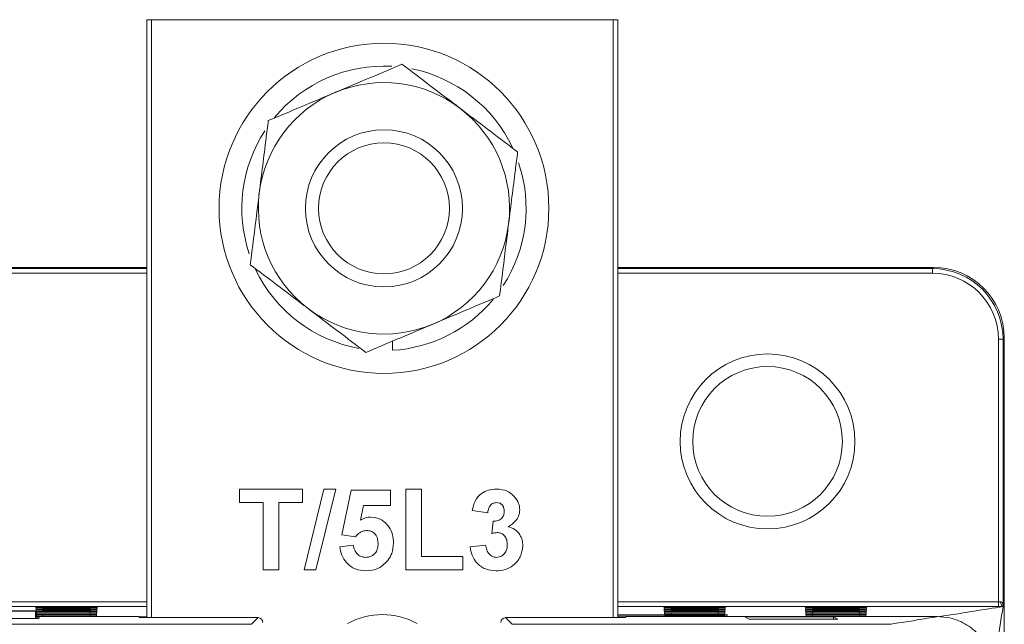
# Model space of a CAD drawing. Header units: inches. Extents: x 2954 to 6480, y 249 to 2776.
# Tile 49 of 105: x 3719 to 3782, y 1557 to 1596. Entities that reach past the tile are written whole.
import ezdxf

# ---------------------------------------------------------------- set-up
doc = ezdxf.new("R2010")
doc.units = ezdxf.units.IN
doc.header["$MEASUREMENT"] = 0
doc.layers.add('PWR_0300HP', color=7, linetype='Continuous')

# ---------------------------------------------------------------- blocks, each defined once
blk = doc.blocks.new('SSW07_FRAME 4')
at = {"lineweight": 9}
for p, q in [((35.111, 58.725), (35.111, 66.333)), ((35.111, 66.333), (35.171, 66.333)), ((41.051, 66.333), (35.171, 66.333)), ((35.171, 66.333), (35.171, 58.725)), ((41.051, 66.333), (41.111, 66.333)), ((41.051, 58.725), (41.051, 66.333)), ((41.111, 66.333), (41.111, 58.725)), ((26.031, 63.182), (35.111, 63.182)), ((26.031, 63.167), (35.111, 63.167)), ((35.111, 63.107), (26.031, 63.107)), ((41.111, 63.182), (45.131, 63.182)), ((41.111, 63.167), (45.116, 63.167)), ((45.116, 63.107), (41.111, 63.107)), ((45.116, 63.167), (45.131, 63.182)), ((45.116, 63.167), (45.116, 63.107)), ((38.241, 62.127), (38.241, 62.243)), ((46.016, 62.267), (45.956, 62.267)), ((45.956, 58.926), (45.956, 62.267)), ((46.031, 62.282), (46.016, 62.267)), ((46.016, 62.267), (46.016, 58.881)), ((46.031, 62.282), (46.031, 4.051)), ((36.291, 60.361), (37.094, 60.361)), ((36.291, 60.189), (36.291, 60.361)), ((37.094, 60.361), (37.094, 60.189)), ((37.116, 59.333), (37.367, 60.361)), ((37.516, 60.361), (37.265, 59.333)), ((37.367, 60.361), (37.516, 60.361)), ((37.595, 59.779), (37.713, 60.347)), ((37.713, 60.347), (38.214, 60.347)), ((38.214, 60.347), (38.214, 60.15)), ((38.411, 60.361), (38.609, 60.361)), ((38.411, 59.333), (38.411, 60.361)), ((38.609, 60.361), (38.609, 59.504)), ((36.594, 60.189), (36.291, 60.189)), ((36.594, 59.333), (36.594, 60.189)), ((36.791, 60.189), (36.791, 59.333)), ((37.094, 60.189), (36.791, 60.189)), ((37.872, 60.15), (37.831, 59.966)), ((38.214, 60.15), (37.872, 60.15)), ((39.452, 60.058), (39.254, 60.087)), ((39.504, 59.793), (39.523, 59.952)), ((37.767, 59.755), (37.595, 59.779)), ((37.568, 59.627), (37.739, 59.649)), ((39.228, 59.625), (39.425, 59.649)), ((38.609, 59.504), (39.136, 59.504)), ((39.136, 59.504), (39.136, 59.333)), ((36.791, 59.333), (36.594, 59.333)), ((37.265, 59.333), (37.116, 59.333)), ((39.136, 59.333), (38.411, 59.333)), ((26.031, 58.926), (35.111, 58.926)), ((35.111, 58.866), (26.031, 58.866)), ((33.696, 58.813), (31.709, 58.813)), ((33.696, 58.813), (33.695, 58.809)), ((33.696, 58.713), (33.696, 58.813)), ((33.697, 58.864), (33.698, 58.849)), ((33.698, 58.843), (33.7, 58.828)), ((33.7, 58.822), (33.701, 58.807)), ((34.388, 58.864), (33.787, 58.864)), ((33.787, 58.848), (33.787, 58.864)), ((34.388, 58.843), (33.787, 58.843)), ((33.787, 58.827), (33.787, 58.843)), ((34.388, 58.822), (33.787, 58.822)), ((33.787, 58.807), (33.787, 58.822)), ((33.788, 58.848), (34.388, 58.848)), ((33.788, 58.827), (34.388, 58.827)), ((34.388, 58.848), (34.388, 58.864)), ((34.388, 58.827), (34.388, 58.843)), ((34.388, 58.807), (34.388, 58.822)), ((34.474, 58.807), (34.475, 58.822)), ((34.475, 58.828), (34.477, 58.843)), ((34.477, 58.849), (34.479, 58.864)), ((41.111, 58.926), (45.956, 58.926)), ((45.956, 58.866), (41.111, 58.866)), ((41.697, 58.864), (41.698, 58.849)), ((41.698, 58.843), (41.7, 58.828)), ((41.7, 58.822), (41.701, 58.807)), ((42.388, 58.864), (41.787, 58.864)), ((41.787, 58.848), (41.787, 58.864)), ((42.388, 58.843), (41.787, 58.843)), ((41.787, 58.827), (41.787, 58.843)), ((42.388, 58.822), (41.787, 58.822)), ((41.787, 58.807), (41.787, 58.822)), ((41.788, 58.848), (42.388, 58.848)), ((41.788, 58.827), (42.388, 58.827)), ((42.388, 58.848), (42.388, 58.864)), ((42.388, 58.827), (42.388, 58.843)), ((42.388, 58.807), (42.388, 58.822)), ((42.474, 58.807), (42.475, 58.822)), ((42.475, 58.828), (42.477, 58.843)), ((42.477, 58.849), (42.479, 58.864)), ((43.497, 58.864), (43.498, 58.849)), ((43.498, 58.843), (43.5, 58.828)), ((43.5, 58.822), (43.501, 58.807)), ((44.188, 58.864), (43.588, 58.864)), ((43.588, 58.848), (43.588, 58.864)), ((43.588, 58.848), (44.188, 58.848)), ((44.188, 58.843), (43.588, 58.843)), ((43.588, 58.827), (43.588, 58.843)), ((43.588, 58.827), (44.188, 58.827)), ((44.188, 58.822), (43.588, 58.822)), ((43.588, 58.807), (43.588, 58.822)), ((44.188, 58.848), (44.188, 58.864)), ((44.188, 58.827), (44.188, 58.843)), ((44.188, 58.807), (44.188, 58.822)), ((44.274, 58.807), (44.275, 58.822)), ((44.275, 58.828), (44.277, 58.843)), ((44.277, 58.849), (44.279, 58.864)), ((45.956, 58.926), (45.956, 58.866)), ((33.727, 58.713), (31.698, 58.713)), ((33.695, 58.809), (31.71, 58.809)), ((33.695, 58.809), (33.694, 58.713)), ((33.696, 58.738), (35.013, 58.738)), ((33.696, 58.724), (33.75, 58.724)), ((33.702, 58.801), (33.703, 58.786)), ((33.704, 58.78), (33.705, 58.765)), ((33.706, 58.759), (33.707, 58.744)), ((33.75, 58.724), (33.727, 58.713)), ((34.388, 58.801), (33.787, 58.801)), ((34.388, 58.78), (33.787, 58.78)), ((34.388, 58.759), (33.787, 58.759)), ((33.787, 58.738), (33.787, 58.759)), ((33.788, 58.807), (34.388, 58.807)), ((33.788, 58.786), (34.388, 58.786)), ((33.788, 58.765), (34.388, 58.765)), ((33.788, 58.744), (34.388, 58.744)), ((34.388, 58.786), (34.388, 58.801)), ((34.388, 58.765), (34.388, 58.78)), ((34.388, 58.744), (34.388, 58.759)), ((34.468, 58.744), (34.469, 58.759)), ((34.47, 58.765), (34.471, 58.78)), ((34.472, 58.786), (34.473, 58.801)), ((35.013, 58.738), (35.013, 58.725)), ((35.111, 58.733), (35.013, 58.733)), ((35.013, 58.725), (36.528, 58.725)), ((36.444, 58.641), (36.529, 58.725)), ((36.529, 58.725), (36.528, 58.725)), ((39.679, 58.725), (39.764, 58.641)), ((39.68, 58.725), (39.679, 58.725)), ((39.68, 58.725), (41.213, 58.725)), ((41.111, 58.761), (42.506, 58.761)), ((42.505, 58.755), (41.111, 58.755)), ((41.213, 58.733), (41.111, 58.733)), ((41.213, 58.725), (41.213, 58.738)), ((41.213, 58.738), (45.181, 58.738)), ((41.702, 58.801), (41.703, 58.786)), ((41.704, 58.78), (41.705, 58.765)), ((41.706, 58.752), (41.707, 58.744)), ((42.388, 58.801), (41.787, 58.801)), ((42.388, 58.78), (41.787, 58.78)), ((41.787, 58.755), (41.787, 58.78)), ((41.788, 58.807), (42.388, 58.807)), ((41.788, 58.786), (42.388, 58.786)), ((41.788, 58.765), (42.388, 58.765)), ((42.388, 58.752), (41.788, 58.752)), ((41.788, 58.744), (41.788, 58.752)), ((41.788, 58.744), (42.388, 58.744)), ((42.388, 58.786), (42.388, 58.801)), ((42.388, 58.765), (42.388, 58.78)), ((42.388, 58.744), (42.388, 58.752)), ((42.468, 58.744), (42.469, 58.752)), ((42.47, 58.765), (42.471, 58.78)), ((42.472, 58.786), (42.473, 58.801)), ((42.506, 58.761), (42.505, 58.755)), ((43.857, 58.733), (42.728, 58.733)), ((42.728, 58.733), (42.78, 58.707)), ((42.78, 58.707), (43.91, 58.707)), ((43.502, 58.801), (43.503, 58.786)), ((43.504, 58.78), (43.505, 58.765)), ((43.506, 58.759), (43.507, 58.744)), ((43.588, 58.807), (44.188, 58.807)), ((44.188, 58.801), (43.588, 58.801)), ((43.588, 58.786), (43.588, 58.801)), ((43.588, 58.786), (44.188, 58.786)), ((44.188, 58.78), (43.588, 58.78)), ((43.588, 58.765), (43.588, 58.78)), ((43.588, 58.765), (44.188, 58.765)), ((44.188, 58.759), (43.588, 58.759)), ((43.588, 58.744), (43.588, 58.759)), ((43.588, 58.744), (44.188, 58.744)), ((43.91, 58.707), (43.857, 58.733)), ((43.857, 58.733), (43.857, 58.707)), ((44.188, 58.786), (44.188, 58.801)), ((44.188, 58.765), (44.188, 58.78)), ((44.188, 58.744), (44.188, 58.759)), ((44.268, 58.744), (44.269, 58.759)), ((44.27, 58.765), (44.271, 58.78)), ((44.272, 58.786), (44.273, 58.801)), ((36.444, 58.641), (31.725, 58.641)), ((36.445, 58.641), (36.444, 58.641)), ((39.764, 58.641), (39.763, 58.641)), ((44.59, 58.641), (39.764, 58.641))]:
    blk.add_line(p, q, dxfattribs=at)
at = {"lineweight": 9, "flags": 128}
for points in [[(45.985, 58.926), (45.986, 58.915), (45.987, 58.903), (45.99, 58.893), (45.994, 58.884), (45.998, 58.877), (46.003, 58.871), (46.009, 58.868), (46.014, 58.866)], [(46.014, 58.866), (46.015, 58.866), (46.016, 58.867)]]:
    blk.add_lwpolyline(points, dxfattribs=at)
at = {"lineweight": 9}
for centre, radius in [((38.131, 63.933), 2.1), ((38.131, 63.933), 1), ((38.131, 63.933), 0.834), ((43.016, 60.967), 1.113), ((43.016, 60.967), 0.953)]:
    blk.add_circle(centre, radius, dxfattribs=at)
for centre, radius, start, end in [((38.131, 63.933), 1.81, 86.8492, 140.3518), ((38.131, 63.933), 1.81, 25.3237, 78.8453), ((38.131, 63.933), 1.6, 52.8589, 112.8589), ((38.131, 63.933), 1.6, 112.8589, 172.8589), ((38.131, 63.933), 1.6, 352.8589, 52.8589), ((38.131, 63.933), 1.81, 147.0213, 198.6471), ((38.131, 63.933), 1.81, 327.0893, 18.7205), ((38.131, 63.933), 1.6, 172.8589, 232.8589), ((38.131, 63.933), 1.6, 292.8589, 352.8589), ((38.131, 63.933), 1.81, 205.4623, 259.8548), ((38.131, 63.933), 1.81, 273.4842, 320.2142), ((38.131, 63.933), 1.6, 232.8589, 292.8589), ((38.111, 57.833), 0.93, 61.6355, 118.4106)]:
    blk.add_arc(centre, radius, start, end, dxfattribs=at)
for centre, major_axis, ratio, start_param, end_param in [((45.116, 62.267), (0.636, 0.636), 0.999976, 5.497801, 7.06857), ((45.116, 62.267), (-0.594, -0.594), 0.999973, 2.356208, 3.926977), ((45.131, 62.282), (-0.636, -0.636), 0.999973, 2.356208, 3.926977), ((33.786, 58.864), (0.091, 0), 0.005236, 1.55677, 3.313726), ((33.786, 58.843), (0.0892, 0), 0.005236, 1.556627, 3.315485), ((33.786, 58.822), (0.0873, 0), 0.005236, 1.556479, 3.3173), ((33.788, 58.849), (0.0897, 0), 0.005236, 3.142051, 4.712389), ((33.788, 58.828), (0.0879, 0), 0.005236, 3.142051, 4.712389), ((34.388, 58.864), (0.091, 0), 0.005236, 6.282727, 7.853982), ((34.388, 58.849), (0.0897, 0), 0.005236, 4.712389, 6.282727), ((34.388, 58.843), (0.0892, 0), 0.005236, 6.282727, 7.853982), ((34.388, 58.828), (0.0879, 0), 0.005236, 4.712389, 6.282727), ((34.388, 58.822), (0.0873, 0), 0.005236, 6.282727, 7.853982), ((41.786, 58.864), (0.091, 0), 0.005236, 1.55677, 3.313726), ((41.786, 58.843), (0.0892, 0), 0.005236, 1.556627, 3.315485), ((41.786, 58.822), (0.0873, 0), 0.005236, 1.556479, 3.3173), ((41.788, 58.849), (0.0897, 0), 0.005236, 3.142051, 4.712389), ((41.788, 58.828), (0.0879, 0), 0.005236, 3.142051, 4.712389), ((42.388, 58.864), (0.091, 0), 0.005236, 6.282727, 7.853982), ((42.388, 58.849), (0.0897, 0), 0.005236, 4.712389, 6.282727), ((42.388, 58.843), (0.0892, 0), 0.005236, 6.282727, 7.853982), ((42.388, 58.828), (0.0879, 0), 0.005236, 4.712389, 6.282727), ((42.388, 58.822), (0.0873, 0), 0.005236, 6.282727, 7.853982), ((43.588, 58.864), (0.091, 0), 0.005236, 1.570796, 3.142051), ((43.588, 58.849), (0.0897, 0), 0.005236, 3.142051, 4.712389), ((43.588, 58.843), (0.0892, 0), 0.005236, 1.570796, 3.142051), ((43.588, 58.828), (0.0879, 0), 0.005236, 3.142051, 4.712389), ((43.588, 58.822), (0.0873, 0), 0.005236, 1.570796, 3.142051), ((44.188, 58.864), (0.091, 0), 0.005236, 6.282727, 7.853982), ((44.188, 58.849), (0.0897, 0), 0.005236, 4.712389, 6.282727), ((44.188, 58.843), (0.0892, 0), 0.005236, 6.282727, 7.853982), ((44.188, 58.828), (0.0879, 0), 0.005236, 4.712389, 6.282727), ((44.188, 58.822), (0.0873, 0), 0.005236, 6.282727, 7.853982), ((45.956, 58.927), (0.06, 0), 0.010472, 4.712389, 5.219012), ((45.956, 58.867), (0.12, 0), 0.005236, 4.712389, 5.219012), ((33.786, 58.801), (0.0855, 0), 0.005236, 1.556326, 3.319173), ((33.786, 58.78), (0.0837, 0), 0.005236, 1.556169, 3.321107), ((33.788, 58.807), (0.086, 0), 0.005236, 3.142051, 4.712389), ((33.786, 58.759), (0.0818, 0), 0.005236, 1.556006, 3.323106), ((33.788, 58.786), (0.0842, 0), 0.005236, 3.142051, 4.712389), ((33.788, 58.765), (0.0824, 0), 0.005236, 3.142051, 4.712389), ((33.788, 58.744), (0.0805, 0), 0.005236, 3.142051, 4.712389), ((34.388, 58.807), (0.086, 0), 0.005236, 4.712389, 6.282727), ((34.388, 58.801), (0.0855, 0), 0.005236, 6.282727, 7.853982), ((34.388, 58.786), (0.0842, 0), 0.005236, 4.712389, 6.282727), ((34.388, 58.78), (0.0837, 0), 0.005236, 6.282727, 7.853982), ((34.388, 58.765), (0.0824, 0), 0.005236, 4.712389, 6.282727), ((34.388, 58.759), (0.0818, 0), 0.005236, 6.282727, 7.853982), ((34.388, 58.744), (0.0805, 0), 0.005236, 4.712389, 6.282727), ((36.528, 58.664), (0.0233, 0.0563), 0.982871, 5.099017, 6.669664), ((39.68, 58.664), (-0.0233, 0.0563), 0.982871, 5.896707, 7.467354), ((41.786, 58.801), (0.0855, 0), 0.005236, 1.556326, 3.319173), ((41.786, 58.78), (0.0837, 0), 0.005236, 1.556169, 3.321107), ((41.788, 58.807), (0.086, 0), 0.005236, 3.142051, 4.712389), ((41.788, 58.786), (0.0842, 0), 0.005236, 3.142051, 4.712389), ((41.788, 58.765), (0.0824, 0), 0.005236, 3.142051, 4.712389), ((41.788, 58.752), (0.0812, 0), 0.005236, 1.570796, 3.142051), ((41.788, 58.744), (0.0805, 0), 0.005236, 3.142051, 4.712389), ((42.388, 58.807), (0.086, 0), 0.005236, 4.712389, 6.282727), ((42.388, 58.801), (0.0855, 0), 0.005236, 6.282727, 7.853982), ((42.388, 58.786), (0.0842, 0), 0.005236, 4.712389, 6.282727), ((42.388, 58.78), (0.0837, 0), 0.005236, 6.282727, 7.853982), ((42.388, 58.765), (0.0824, 0), 0.005236, 4.712389, 6.282727), ((42.388, 58.752), (0.0812, 0), 0.005236, 6.282727, 7.853982), ((42.388, 58.744), (0.0805, 0), 0.005236, 4.712389, 6.282727), ((43.588, 58.807), (0.086, 0), 0.005236, 3.142051, 4.712389), ((43.588, 58.801), (0.0855, 0), 0.005236, 1.570796, 3.142051), ((43.588, 58.786), (0.0842, 0), 0.005236, 3.142051, 4.712389), ((43.588, 58.78), (0.0837, 0), 0.005236, 1.570796, 3.142051), ((43.588, 58.765), (0.0824, 0), 0.005236, 3.142051, 4.712389), ((43.588, 58.759), (0.0818, 0), 0.005236, 1.570796, 3.142051), ((43.588, 58.744), (0.0805, 0), 0.005236, 3.142051, 4.712389), ((44.188, 58.807), (0.086, 0), 0.005236, 4.712389, 6.282727), ((44.188, 58.801), (0.0855, 0), 0.005236, 6.282727, 7.853982), ((44.188, 58.786), (0.0842, 0), 0.005236, 4.712389, 6.282727), ((44.188, 58.78), (0.0837, 0), 0.005236, 6.282727, 7.853982), ((44.188, 58.765), (0.0824, 0), 0.005236, 4.712389, 6.282727), ((44.188, 58.759), (0.0818, 0), 0.005236, 6.282727, 7.853982), ((44.188, 58.744), (0.0805, 0), 0.005236, 4.712389, 6.282727)]:
    blk.add_ellipse(centre, major_axis=major_axis, ratio=ratio, start_param=start_param, end_param=end_param, dxfattribs=at)
for points, knots in [([(37.509, 65.408), (37.529, 65.416), (37.682, 65.48), (37.97, 65.602), (38.23, 65.711), (38.36, 65.766)], [0, 0, 0, 0, 0.070087, 0.530781, 1, 1, 1, 1]), ([(38.36, 65.766), (38.48, 65.676), (38.721, 65.493), (38.971, 65.304), (39.097, 65.209)], [0, 0, 0, 0, 0.495458, 1, 1, 1, 1]), ([(36.658, 65.049), (36.796, 65.107), (37.075, 65.225), (37.364, 65.346), (37.509, 65.408)], [0, 0, 0, 0, 0.495459, 1, 1, 1, 1]), ([(39.097, 65.209), (39.114, 65.195), (39.246, 65.095), (39.496, 64.907), (39.72, 64.737), (39.833, 64.651)], [0, 0, 0, 0, 0.070087, 0.530785, 1, 1, 1, 1]), ([(36.658, 65.049), (36.648, 64.972), (36.611, 64.673), (36.572, 64.363), (36.543, 64.132)], [0, 0, 0, 0, 0.257548, 1, 1, 1, 1]), ([(39.833, 64.651), (39.824, 64.574), (39.786, 64.275), (39.747, 63.965), (39.718, 63.734)], [0, 0, 0, 0, 0.257553, 1, 1, 1, 1]), ([(36.543, 64.132), (36.533, 64.049), (36.494, 63.738), (36.456, 63.436), (36.428, 63.215)], [0, 0, 0, 0, 0.2686342, 1, 1, 1, 1]), ([(39.718, 63.734), (39.708, 63.651), (39.669, 63.341), (39.631, 63.039), (39.604, 62.818)], [0, 0, 0, 0, 0.268634, 1, 1, 1, 1]), ([(37.165, 62.658), (37.147, 62.671), (37.015, 62.771), (36.766, 62.96), (36.542, 63.13), (36.428, 63.215)], [0, 0, 0, 0, 0.070084, 0.530781, 1, 1, 1, 1]), ([(39.604, 62.818), (39.465, 62.759), (39.186, 62.642), (38.898, 62.52), (38.752, 62.459)], [0, 0, 0, 0, 0.495458, 1, 1, 1, 1]), ([(37.901, 62.1), (37.782, 62.191), (37.54, 62.373), (37.291, 62.562), (37.165, 62.658)], [0, 0, 0, 0, 0.495458, 1, 1, 1, 1]), ([(38.752, 62.459), (38.732, 62.45), (38.579, 62.386), (38.291, 62.264), (38.032, 62.155), (37.901, 62.1)], [0, 0, 0, 0, 0.070085, 0.530783, 1, 1, 1, 1]), ([(39.254, 60.087), (39.264, 60.129), (39.283, 60.212), (39.362, 60.306), (39.463, 60.353), (39.529, 60.358), (39.563, 60.361)], [0, 0, 0, 0, 0.280743, 0.559227, 0.779465, 1, 1, 1, 1]), ([(39.563, 60.361), (39.611, 60.357), (39.697, 60.349), (39.761, 60.293), (39.79, 60.268)], [0, 0, 0, 0, 0.5597444, 1, 1, 1, 1]), ([(39.79, 60.268), (39.812, 60.24), (39.852, 60.189), (39.857, 60.125), (39.86, 60.097)], [0, 0, 0, 0, 0.55964, 1, 1, 1, 1]), ([(39.564, 60.189), (39.547, 60.187), (39.511, 60.181), (39.464, 60.131), (39.457, 60.086), (39.452, 60.058)], [0, 0, 0, 0, 0.279326, 0.559402, 1, 1, 1, 1]), ([(39.523, 59.952), (39.543, 59.953), (39.584, 59.954), (39.633, 59.986), (39.659, 60.032), (39.661, 60.064), (39.662, 60.08)], [0, 0, 0, 0, 0.28039, 0.558756, 0.7791, 1, 1, 1, 1]), ([(39.662, 60.08), (39.661, 60.095), (39.659, 60.126), (39.636, 60.164), (39.601, 60.186), (39.577, 60.188), (39.564, 60.189)], [0, 0, 0, 0, 0.28044, 0.559763, 0.779658, 1, 1, 1, 1]), ([(39.86, 60.097), (39.857, 60.071), (39.852, 60.02), (39.803, 59.939), (39.747, 59.903), (39.712, 59.881)], [0, 0, 0, 0, 0.280017, 0.560062, 1, 1, 1, 1]), ([(37.831, 59.966), (37.853, 59.978), (37.893, 60), (37.938, 60.003), (37.958, 60.005)], [0, 0, 0, 0, 0.559883, 1, 1, 1, 1]), ([(37.958, 60.005), (38.005, 59.998), (38.098, 59.986), (38.195, 59.891), (38.246, 59.782), (38.251, 59.709), (38.253, 59.672)], [0, 0, 0, 0, 0.279026, 0.558614, 0.77907, 1, 1, 1, 1]), ([(37.911, 59.834), (37.895, 59.832), (37.863, 59.829), (37.812, 59.803), (37.784, 59.773), (37.767, 59.755)], [0, 0, 0, 0, 0.279963, 0.560063, 1, 1, 1, 1]), ([(38.056, 59.668), (38.054, 59.691), (38.052, 59.738), (38.019, 59.796), (37.966, 59.829), (37.929, 59.832), (37.911, 59.834)], [0, 0, 0, 0, 0.280838, 0.559473, 0.779481, 1, 1, 1, 1]), ([(39.712, 59.881), (39.742, 59.872), (39.801, 59.853), (39.862, 59.787), (39.895, 59.714), (39.898, 59.665), (39.899, 59.641)], [0, 0, 0, 0, 0.279782, 0.559358, 0.779536, 1, 1, 1, 1]), ([(39.583, 59.807), (39.568, 59.806), (39.541, 59.804), (39.516, 59.796), (39.504, 59.793)], [0, 0, 0, 0, 0.559682, 1, 1, 1, 1]), ([(39.702, 59.654), (39.701, 59.674), (39.698, 59.715), (39.671, 59.766), (39.631, 59.801), (39.599, 59.805), (39.583, 59.807)], [0, 0, 0, 0, 0.280717, 0.560282, 0.780283, 1, 1, 1, 1]), ([(37.904, 59.32), (37.857, 59.324), (37.763, 59.332), (37.653, 59.413), (37.589, 59.518), (37.575, 59.591), (37.568, 59.627)], [0, 0, 0, 0, 0.279927, 0.559063, 0.779346, 1, 1, 1, 1]), ([(37.739, 59.649), (37.744, 59.627), (37.753, 59.582), (37.792, 59.53), (37.842, 59.497), (37.878, 59.493), (37.896, 59.491)], [0, 0, 0, 0, 0.2803235, 0.5599518, 0.7800235, 1, 1, 1, 1]), ([(37.896, 59.491), (37.921, 59.494), (37.971, 59.5), (38.028, 59.548), (38.053, 59.608), (38.055, 59.648), (38.056, 59.668)], [0, 0, 0, 0, 0.279478, 0.5586212, 0.7788825, 1, 1, 1, 1]), ([(38.253, 59.672), (38.249, 59.627), (38.243, 59.548), (38.199, 59.481), (38.18, 59.452)], [0, 0, 0, 0, 0.559527, 1, 1, 1, 1]), ([(39.56, 59.32), (39.513, 59.324), (39.42, 59.333), (39.312, 59.414), (39.247, 59.516), (39.234, 59.589), (39.228, 59.625)], [0, 0, 0, 0, 0.279855, 0.559183, 0.779463, 1, 1, 1, 1]), ([(39.425, 59.649), (39.429, 59.628), (39.436, 59.585), (39.467, 59.532), (39.513, 59.497), (39.547, 59.493), (39.564, 59.491)], [0, 0, 0, 0, 0.280756, 0.560372, 0.780235, 1, 1, 1, 1]), ([(39.899, 59.641), (39.893, 59.592), (39.881, 59.495), (39.786, 59.39), (39.675, 59.329), (39.598, 59.323), (39.56, 59.32)], [0, 0, 0, 0, 0.279314, 0.559053, 0.779369, 1, 1, 1, 1]), ([(39.564, 59.491), (39.587, 59.494), (39.631, 59.501), (39.677, 59.548), (39.699, 59.601), (39.701, 59.636), (39.702, 59.654)], [0, 0, 0, 0, 0.278777, 0.558275, 0.778831, 1, 1, 1, 1]), ([(38.18, 59.452), (38.137, 59.409), (38.06, 59.332), (37.952, 59.324), (37.904, 59.32)], [0, 0, 0, 0, 0.5582979, 1, 1, 1, 1]), ([(45.182, 58.733), (45.216, 58.739), (45.284, 58.752), (45.419, 58.77), (45.531, 58.789), (45.732, 58.821), (45.893, 58.847), (46.014, 58.866)], [0, 0, 0, 0, 0.139991, 0.280001, 0.42, 0.56, 1, 1, 1, 1]), ([(46.016, 58.867), (45.991, 58.712), (45.961, 58.528), (45.926, 58.306), (45.912, 58.223), (45.897, 58.1), (45.887, 58.055), (45.882, 58.033)], [0, 0, 0, 0, 0.559998, 0.669998, 0.779997, 0.890016, 1, 1, 1, 1]), ([(45.985, 58.926), (45.986, 58.926), (45.989, 58.926), (45.993, 58.925), (46.001, 58.919), (46.009, 58.907), (46.014, 58.892), (46.015, 58.883), (46.016, 58.881), (46.016, 58.881), (46.016, 58.881), (46.016, 58.881)], [0, 0, 0, 0, 0.0218985, 0.1434827, 0.1897183, 0.4481015, 0.8394554, 0.8966439, 0.9463, 0.9780235, 1, 1, 1, 1]), ([(46.016, 58.881), (46.016, 58.881), (46.016, 58.88), (46.016, 58.876), (46.016, 58.871), (46.016, 58.868), (46.016, 58.867), (46.016, 58.867)], [0, 0, 0, 0, 0.011171, 0.075608, 0.221356, 0.57568, 1, 1, 1, 1]), ([(44.59, 58.641), (44.618, 58.647), (44.673, 58.659), (44.827, 58.677), (44.922, 58.696), (45.049, 58.717), (45.137, 58.731), (45.181, 58.738)], [0, 0, 0, 0, 0.1865517, 0.3733938, 0.5600046, 0.7799851, 1, 1, 1, 1]), ([(45.888, 58.032), (45.88, 58.111), (45.864, 58.27), (45.743, 58.482), (45.563, 58.642), (45.365, 58.726), (45.234, 58.735), (45.181, 58.738)], [0, 0, 0, 0, 0.214741, 0.429486, 0.644126, 0.858725, 1, 1, 1, 1])]:
    blk.add_open_spline(points, degree=3, knots=knots, dxfattribs=at)

msp = doc.modelspace()

# ---------------------------------------------------------------- block references
at = {"layer": 'PWR_0300HP', "xscale": 5, "yscale": 5, "zscale": 5}
msp.add_blockref('SSW07_FRAME 4', (3551.769, 1264.246), dxfattribs=at)

doc.saveas('drawing.dxf')
